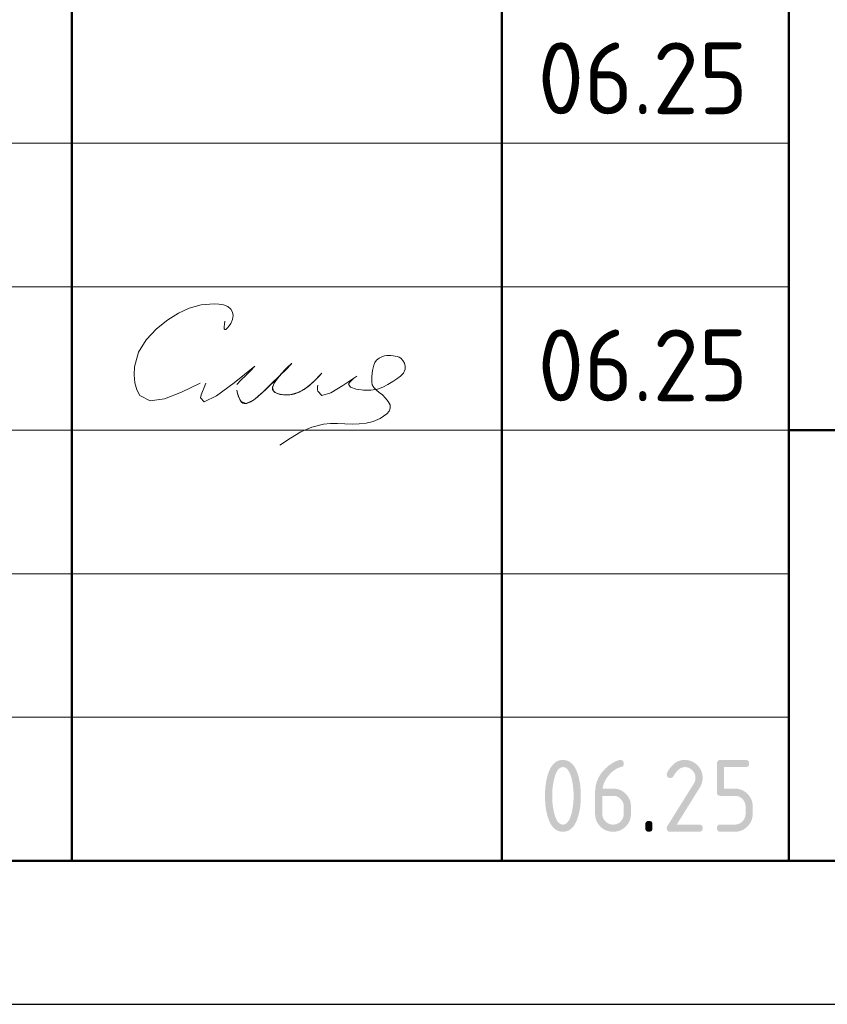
# Model space of a CAD drawing. Header units: millimetres. Extents: x 0 to 50400, y 0 to 35640.
# Tile 11 of 18: x 32182 to 35561, y 0 to 4117. Entities that reach past the tile are written whole.
import ezdxf

# ---------------------------------------------------------------- set-up
doc = ezdxf.new("R2010")
doc.units = ezdxf.units.MM
doc.layers.add('Standard', color=7, linetype='Continuous', lineweight=25)
doc.styles.add('ISOCPEUR', font='txt')

msp = doc.modelspace()

# ---------------------------------------------------------------- hatches: boundary and pattern name
at = {"layer": 'Standard', "linetype": 'Continuous', "lineweight": 25, "transparency": 33554687}
h = msp.add_hatch(color=7, dxfattribs=at)
h.paths.add_polyline_path([(34499.8, 871.5), (34499.8, 880.9), (34499.3, 889.9), (34498.8, 899), (34497.8, 907.7), (34496.8, 916.5), (34495.3, 925), (34493.9, 933.5), (34491.9, 941.7), (34490.4, 948), (34488.7, 953.4), (34487, 958.8), (34485.1, 963.5), (34483.2, 968.2), (34481.1, 972.1), (34479, 975.9), (34476.7, 979), (34474.4, 982.2), (34471.8, 984.5), (34469.3, 986.8), (34466.6, 988.4), (34463.9, 989.9), (34461, 990.7), (34458.1, 991.5), (34455, 991.5), (34451.9, 991.5), (34449, 990.7), (34446.1, 989.9), (34443.4, 988.4), (34440.8, 986.8), (34438.3, 984.5), (34435.8, 982.1), (34433.5, 979), (34431.2, 975.9), (34429.1, 972), (34427, 968.1), (34425.1, 963.4), (34423.2, 958.7), (34421.5, 953.2), (34419.8, 947.8), (34418.3, 941.5), (34416.3, 933.1), (34414.8, 924.5), (34413.2, 916), (34412.2, 907.2), (34411.2, 898.5), (34410.7, 889.5), (34410.2, 880.6), (34410.2, 871.5), (34410.2, 862.3), (34410.7, 853.3), (34411.2, 844.3), (34412.2, 835.5), (34413.2, 826.7), (34414.6, 818.2), (34416.1, 809.6), (34418.1, 801.3), (34419.6, 795.1), (34421.3, 789.7), (34423, 784.2), (34424.9, 779.6), (34426.8, 774.9), (34428.9, 771), (34431, 767.1), (34433.3, 764), (34435.6, 760.9), (34438.1, 758.6), (34440.6, 756.3), (34443.3, 754.7), (34446.1, 753.2), (34449, 752.4), (34451.9, 751.6), (34455, 751.6), (34458.1, 751.6), (34461, 752.4), (34463.9, 753.2), (34466.6, 754.7), (34469.3, 756.3), (34471.8, 758.6), (34474.4, 760.9), (34476.7, 764), (34479, 767.1), (34481.1, 771), (34483.2, 774.9), (34485.1, 779.6), (34487, 784.2), (34488.7, 789.7), (34490.4, 795.1), (34491.9, 801.3), (34493.9, 809.6), (34495.3, 818.2), (34496.8, 826.7), (34497.8, 835.5), (34498.8, 844.3), (34499.3, 853.3), (34499.8, 862.3)])
h.paths.add_polyline_path([(34529.9, 871.5), (34529.9, 864.8), (34529.6, 858.4), (34529.4, 851.9), (34529, 845.6), (34528.6, 839.4), (34528, 833.4), (34527.4, 827.3), (34526.6, 821.5), (34525.7, 815.7), (34524.7, 810.2), (34523.7, 804.6), (34522.4, 799.3), (34521.2, 793.9), (34519.8, 788.8), (34518.3, 783.7), (34516.7, 778.8), (34514.3, 771.7), (34511.5, 765.4), (34508.7, 759.1), (34505.6, 753.8), (34502.5, 748.4), (34499, 743.9), (34495.5, 739.4), (34491.6, 735.9), (34487.8, 732.3), (34483.5, 729.6), (34479.3, 726.9), (34474.7, 725.1), (34470.2, 723.3), (34465.2, 722.4), (34460.3, 721.5), (34455, 721.5), (34449.7, 721.5), (34444.7, 722.4), (34439.8, 723.3), (34435.2, 725.1), (34430.6, 726.9), (34426.4, 729.6), (34422.2, 732.2), (34418.4, 735.8), (34414.5, 739.4), (34411, 743.8), (34407.5, 748.3), (34404.4, 753.6), (34401.2, 759), (34398.5, 765.2), (34395.7, 771.5), (34393.3, 778.6), (34391.6, 783.5), (34390.2, 788.6), (34388.8, 793.7), (34387.5, 799.1), (34386.3, 804.4), (34385.3, 810), (34384.2, 815.6), (34383.4, 821.4), (34382.6, 827.2), (34382, 833.2), (34381.4, 839.3), (34380.9, 845.5), (34380.5, 851.8), (34380.3, 858.3), (34380.1, 864.8), (34380.1, 871.5), (34380.1, 878.3), (34380.3, 884.8), (34380.5, 891.3), (34380.9, 897.6), (34381.4, 903.8), (34382, 909.9), (34382.6, 915.9), (34383.4, 921.7), (34384.2, 927.5), (34385.3, 933.1), (34386.3, 938.7), (34387.5, 944), (34388.8, 949.4), (34390.2, 954.5), (34391.6, 959.6), (34393.3, 964.5), (34395.7, 971.6), (34398.5, 977.9), (34401.2, 984.1), (34404.4, 989.5), (34407.5, 994.8), (34411, 999.3), (34414.5, 1003.7), (34418.4, 1007.3), (34422.2, 1010.9), (34426.4, 1013.5), (34430.6, 1016.2), (34435.2, 1018), (34439.8, 1019.8), (34444.7, 1020.7), (34449.7, 1021.5), (34455, 1021.5), (34460.3, 1021.5), (34465.2, 1020.6), (34470.2, 1019.8), (34474.7, 1018), (34479.3, 1016.2), (34483.5, 1013.5), (34487.8, 1010.8), (34491.6, 1007.2), (34495.5, 1003.6), (34499, 999.2), (34502.5, 994.7), (34505.6, 989.3), (34508.7, 984), (34511.5, 977.7), (34514.3, 971.4), (34516.7, 964.3), (34518.3, 959.4), (34519.8, 954.3), (34521.2, 949.2), (34522.4, 943.8), (34523.7, 938.5), (34524.7, 932.9), (34525.7, 927.3), (34526.6, 921.5), (34527.4, 915.7), (34528, 909.7), (34528.6, 903.7), (34529, 897.4), (34529.4, 891.2), (34529.6, 884.7), (34529.9, 878.3)], flags=16)
h = msp.add_hatch(color=7, dxfattribs=at)
h.paths.add_polyline_path([(34620, 871.5), (34620, 796.6), (34620, 791.9), (34620.8, 787.5), (34621.6, 783.2), (34623.3, 779.2), (34624.9, 775.2), (34627.3, 771.6), (34629.8, 767.9), (34633, 764.7), (34636.3, 761.4), (34639.9, 758.9), (34643.5, 756.5), (34647.5, 754.9), (34651.5, 753.2), (34655.8, 752.4), (34660.1, 751.6), (34664.8, 751.6), (34669.5, 751.6), (34673.9, 752.4), (34678.2, 753.2), (34682.2, 754.9), (34686.1, 756.5), (34689.7, 759), (34693.4, 761.5), (34696.6, 764.8), (34699.9, 768.1), (34702.3, 771.7), (34704.7, 775.3), (34706.4, 779.3), (34708, 783.3), (34708.8, 787.6), (34709.6, 791.9), (34709.6, 796.6), (34709.6, 826.6), (34709.6, 831.3), (34708.8, 835.6), (34708, 840), (34706.4, 844), (34704.7, 848), (34702.2, 851.6), (34699.8, 855.2), (34696.5, 858.5), (34693.2, 861.7), (34689.6, 864.2), (34686, 866.6), (34682, 868.3), (34678.1, 869.9), (34673.8, 870.7), (34669.5, 871.5), (34664.8, 871.5)])
h.paths.add_polyline_path([(34694.7, 1021.5), (34696.5, 1021.5), (34698.2, 1021.3), (34699.8, 1021.1), (34701.2, 1020.6), (34702.6, 1020.1), (34703.8, 1019.4), (34705, 1018.7), (34705.9, 1017.8), (34706.8, 1016.9), (34707.5, 1015.7), (34708.2, 1014.5), (34708.7, 1013.1), (34709.2, 1011.7), (34709.4, 1010.1), (34709.6, 1008.4), (34709.6, 1006.6), (34709.6, 1003.8), (34709.2, 1001.6), (34708.7, 999.4), (34707.8, 997.7), (34706.8, 996.1), (34705.4, 995.1), (34704, 994.1), (34702.2, 993.6), (34698, 992.5), (34694, 991.1), (34689.9, 989.7), (34686, 987.9), (34682.1, 986.2), (34678.4, 984), (34674.6, 981.9), (34671, 979.4), (34667.3, 976.9), (34663.8, 974), (34660.3, 971.2), (34657, 968), (34653.6, 964.7), (34650.3, 961.1), (34647.1, 957.6), (34644, 953.6), (34639.1, 947.4), (34635.2, 941), (34631.3, 934.6), (34628.4, 928.1), (34625.6, 921.6), (34623.8, 915), (34621.9, 908.4), (34621.1, 901.6), (34664.9, 901.6), (34668.8, 901.6), (34672.6, 901.3), (34676.5, 900.9), (34680.1, 900.2), (34683.8, 899.6), (34687.2, 898.5), (34690.7, 897.5), (34694.1, 896.1), (34697.4, 894.8), (34700.6, 893.1), (34703.7, 891.4), (34706.7, 889.3), (34709.8, 887.3), (34712.6, 884.9), (34715.4, 882.5), (34718.2, 879.8), (34720.8, 877), (34723.2, 874.2), (34725.5, 871.3), (34727.6, 868.3), (34729.6, 865.2), (34731.3, 862.1), (34733, 858.9), (34734.3, 855.6), (34735.6, 852.2), (34736.7, 848.8), (34737.7, 845.3), (34738.3, 841.7), (34739, 838), (34739.3, 834.3), (34739.7, 830.5), (34739.7, 826.6), (34739.7, 796.6), (34739.7, 792.6), (34739.3, 788.9), (34739, 785.1), (34738.3, 781.5), (34737.6, 777.9), (34736.6, 774.4), (34735.6, 770.9), (34734.2, 767.6), (34732.8, 764.3), (34731.1, 761.1), (34729.4, 757.9), (34727.4, 754.9), (34725.3, 751.8), (34722.9, 749), (34720.5, 746.1), (34717.8, 743.4), (34715.1, 740.6), (34712.2, 738.2), (34709.3, 735.9), (34706.3, 733.8), (34703.2, 731.8), (34700.1, 730.1), (34696.9, 728.4), (34693.6, 727), (34690.3, 725.6), (34686.8, 724.6), (34683.4, 723.6), (34679.8, 722.9), (34676.2, 722.2), (34672.4, 721.9), (34668.7, 721.5), (34664.8, 721.5), (34660.9, 721.5), (34657.1, 721.9), (34653.4, 722.2), (34649.8, 722.9), (34646.2, 723.6), (34642.7, 724.6), (34639.2, 725.6), (34635.9, 727), (34632.6, 728.3), (34629.4, 730), (34626.2, 731.7), (34623.2, 733.7), (34620.2, 735.8), (34617.3, 738.2), (34614.5, 740.5), (34611.7, 743.2), (34609, 746), (34606.6, 748.8), (34604.3, 751.7), (34602.2, 754.7), (34600.2, 757.7), (34598.5, 760.9), (34596.8, 764), (34595.4, 767.3), (34594, 770.6), (34593, 774.1), (34592, 777.5), (34591.3, 781.1), (34590.6, 784.7), (34590.3, 788.4), (34590, 792.2), (34590, 796.1), (34590, 886.5), (34590, 892.9), (34590.5, 899.1), (34591, 905.2), (34592.1, 911.2), (34593.1, 917.2), (34594.7, 923), (34596.3, 928.7), (34598.4, 934.3), (34600.5, 939.9), (34603.1, 945.3), (34605.8, 950.7), (34609, 955.9), (34612.1, 961.1), (34615.8, 966.1), (34619.5, 971.1), (34623.7, 975.9), (34627, 979.6), (34630.4, 983), (34633.7, 986.5), (34637.2, 989.7), (34640.6, 992.8), (34644.1, 995.8), (34647.6, 998.7), (34651.2, 1001.3), (34654.8, 1004), (34658.5, 1006.3), (34662.1, 1008.7), (34665.8, 1010.8), (34669.6, 1012.9), (34673.4, 1014.7), (34677.2, 1016.6), (34681.1, 1018.1), (34683.3, 1019), (34685.2, 1019.6), (34687.2, 1020.3), (34688.9, 1020.7), (34690.6, 1021.1), (34692, 1021.3), (34693.5, 1021.5)], flags=16)
for points in [[(34964.6, 1021.5), (34968.5, 1021.5), (34972.2, 1021.2), (34976, 1020.9), (34979.6, 1020.2), (34983.2, 1019.5), (34986.7, 1018.5), (34990.1, 1017.4), (34993.4, 1016.1), (34996.7, 1014.7), (34999.9, 1013), (35003.1, 1011.3), (35006.1, 1009.2), (35009.1, 1007.2), (35012, 1004.8), (35014.9, 1002.4), (35017.6, 999.6), (35020.4, 996.9), (35022.8, 994), (35025.2, 991.1), (35027.2, 988.1), (35029.3, 985), (35031, 981.9), (35032.7, 978.7), (35034.1, 975.4), (35035.5, 972.1), (35036.5, 968.6), (35037.5, 965.2), (35038.2, 961.5), (35038.9, 957.9), (35039.2, 954.2), (35039.6, 950.4), (35039.6, 946.6), (35039.6, 941.2), (35038.7, 935.9), (35037.9, 930.5), (35036.2, 925.1), (35034.5, 919.7), (35031.9, 914.3), (35029.3, 908.8), (35025.9, 903.4), (34931.4, 751.6), (35024.6, 751.6), (35026.4, 751.6), (35028.1, 751.4), (35029.7, 751.1), (35031.1, 750.7), (35032.5, 750.2), (35033.7, 749.5), (35034.9, 748.8), (35035.8, 747.8), (35036.8, 746.9), (35037.5, 745.7), (35038.2, 744.6), (35038.6, 743.2), (35039.1, 741.7), (35039.3, 740.1), (35039.6, 738.4), (35039.6, 736.6), (35039.6, 734.7), (35039.3, 733), (35039.1, 731.4), (35038.6, 730), (35038.2, 728.6), (35037.5, 727.4), (35036.8, 726.2), (35035.8, 725.3), (35034.9, 724.4), (35033.7, 723.7), (35032.5, 723), (35031.1, 722.5), (35029.7, 722), (35028.1, 721.8), (35026.4, 721.5), (35024.6, 721.5), (34904.6, 721.5), (34902.7, 721.5), (34901.1, 721.8), (34899.5, 722), (34898.1, 722.5), (34896.7, 723), (34895.5, 723.7), (34894.3, 724.4), (34893.4, 725.3), (34892.4, 726.2), (34891.7, 727.4), (34891, 728.6), (34890.6, 730), (34890.1, 731.4), (34889.9, 733), (34889.6, 734.7), (34889.6, 736.5), (34889.6, 738.8), (34890.2, 741), (34890.9, 743.1), (34892.1, 745.2), (35002.1, 921.7), (35004, 924.7), (35005.4, 927.8), (35006.8, 930.8), (35007.7, 933.9), (35008.6, 937), (35009.1, 940.2), (35009.6, 943.3), (35009.6, 946.5), (35009.6, 951.2), (35008.8, 955.5), (35007.9, 959.8), (35006.3, 963.8), (35004.6, 967.7), (35002.2, 971.4), (34999.7, 975), (34996.4, 978.3), (34993.1, 981.6), (34989.5, 984.1), (34985.8, 986.6), (34981.9, 988.2), (34977.9, 989.8), (34973.6, 990.7), (34969.3, 991.5), (34964.6, 991.5), (34961.4, 991.5), (34958.3, 990.9), (34955.2, 990.3), (34952.1, 989.1), (34949.1, 988), (34946.1, 986.2), (34943.1, 984.4), (34940.1, 982.1), (34937.2, 979.7), (34934.3, 976.8), (34931.4, 973.8), (34928.6, 970.3), (34925.8, 966.7), (34923, 962.6), (34920.3, 958.5), (34917.6, 953.8), (34916.5, 952), (34915.2, 950.6), (34913.9, 949.2), (34912.3, 948.3), (34910.7, 947.4), (34908.8, 947), (34906.8, 946.5), (34904.6, 946.5), (34902.7, 946.5), (34901.1, 946.7), (34899.5, 947), (34898.1, 947.4), (34896.7, 947.9), (34895.5, 948.6), (34894.3, 949.3), (34893.4, 950.3), (34892.4, 951.2), (34891.7, 952.4), (34891, 953.5), (34890.6, 954.9), (34890.1, 956.3), (34889.9, 958), (34889.6, 959.6), (34889.6, 961.5), (34889.6, 963.2), (34890, 964.7), (34890.3, 966.3), (34891, 967.6), (34894.5, 974.4), (34898.2, 980.3), (34902, 986.2), (34906.1, 991.2), (34910.1, 996.3), (34914.4, 1000.5), (34918.8, 1004.7), (34923.4, 1008.1), (34928, 1011.4), (34932.8, 1014), (34937.7, 1016.5), (34942.9, 1018.2), (34948, 1019.9), (34953.5, 1020.7), (34958.9, 1021.5)], [(35099.5, 886.5), (35099.5, 1006.5), (35099.5, 1008.4), (35099.8, 1010.1), (35100, 1011.7), (35100.4, 1013.1), (35100.9, 1014.5), (35101.6, 1015.7), (35102.3, 1016.9), (35103.3, 1017.8), (35104.2, 1018.7), (35105.4, 1019.4), (35106.5, 1020.1), (35107.9, 1020.6), (35109.3, 1021.1), (35111, 1021.3), (35112.6, 1021.5), (35114.5, 1021.5), (35219.2, 1021.5), (35221.1, 1021.5), (35222.7, 1021.3), (35224.3, 1021.1), (35225.7, 1020.6), (35227.1, 1020.1), (35228.3, 1019.4), (35229.5, 1018.7), (35230.4, 1017.8), (35231.4, 1016.9), (35232.1, 1015.7), (35232.8, 1014.5), (35233.2, 1013.1), (35233.7, 1011.7), (35234, 1010), (35234.2, 1008.4), (35234.2, 1006.5), (35234.2, 1004.6), (35234, 1003), (35233.7, 1001.4), (35233.2, 999.9), (35232.8, 998.5), (35232.1, 997.4), (35231.4, 996.2), (35230.4, 995.2), (35229.5, 994.3), (35228.3, 993.6), (35227.1, 992.9), (35225.7, 992.4), (35224.3, 992), (35222.7, 991.7), (35221.1, 991.5), (35219.2, 991.5), (35129.6, 991.5), (35129.6, 901.6), (35174.4, 901.6), (35178.3, 901.6), (35182.1, 901.3), (35185.8, 900.9), (35189.4, 900.2), (35193, 899.5), (35196.4, 898.5), (35199.9, 897.5), (35203.2, 896.1), (35206.5, 894.7), (35209.7, 893), (35212.8, 891.3), (35215.9, 889.2), (35218.9, 887.1), (35221.8, 884.7), (35224.6, 882.3), (35227.4, 879.5), (35230.1, 876.8), (35232.5, 873.9), (35234.9, 871), (35236.9, 868), (35239, 864.9), (35240.7, 861.8), (35242.4, 858.6), (35243.8, 855.3), (35245.1, 852), (35246.2, 848.5), (35247.2, 845.1), (35247.9, 841.5), (35248.5, 837.9), (35248.9, 834.2), (35249.2, 830.4), (35249.2, 826.6), (35249.2, 796.6), (35249.2, 792.7), (35248.9, 788.9), (35248.5, 785.2), (35247.9, 781.6), (35247.2, 778), (35246.1, 774.5), (35245.1, 771), (35243.7, 767.7), (35242.4, 764.4), (35240.6, 761.2), (35238.9, 758.1), (35236.9, 755), (35234.8, 752), (35232.4, 749.1), (35230, 746.2), (35227.2, 743.5), (35224.5, 740.7), (35221.6, 738.3), (35218.7, 735.9), (35215.7, 733.9), (35212.7, 731.8), (35209.5, 730.1), (35206.3, 728.4), (35203, 727), (35199.7, 725.7), (35196.3, 724.6), (35192.8, 723.6), (35189.2, 722.9), (35185.7, 722.2), (35182, 721.9), (35178.2, 721.5), (35174.4, 721.5), (35114.5, 721.5), (35112.6, 721.5), (35111, 721.8), (35109.3, 722), (35107.9, 722.5), (35106.5, 723), (35105.4, 723.7), (35104.2, 724.4), (35103.3, 725.3), (35102.3, 726.2), (35101.6, 727.4), (35100.9, 728.6), (35100.5, 730), (35100, 731.4), (35099.8, 733), (35099.5, 734.7), (35099.5, 736.6), (35099.5, 738.4), (35099.8, 740.1), (35100, 741.7), (35100.4, 743.2), (35100.9, 744.6), (35101.6, 745.7), (35102.3, 746.9), (35103.3, 747.8), (35104.2, 748.8), (35105.4, 749.5), (35106.5, 750.2), (35107.9, 750.7), (35109.3, 751.1), (35111, 751.4), (35112.6, 751.6), (35114.5, 751.6), (35174.3, 751.6), (35179, 751.6), (35183.4, 752.4), (35187.7, 753.2), (35191.7, 754.9), (35195.7, 756.5), (35199.3, 758.9), (35202.9, 761.4), (35206.1, 764.7), (35209.4, 767.9), (35211.9, 771.6), (35214.3, 775.2), (35215.9, 779.2), (35217.6, 783.2), (35218.4, 787.5), (35219.2, 791.9), (35219.2, 796.6), (35219.2, 826.6), (35219.2, 831.2), (35218.4, 835.5), (35217.5, 839.9), (35215.9, 843.8), (35214.3, 847.8), (35211.8, 851.4), (35209.3, 855.1), (35206, 858.4), (35202.8, 861.7), (35199.1, 864.1), (35195.5, 866.6), (35191.5, 868.2), (35187.6, 869.9), (35183.3, 870.7), (35179, 871.5), (35174.3, 871.5), (35114.5, 871.5), (35112.6, 871.5), (35111, 871.8), (35109.3, 872), (35107.9, 872.5), (35106.5, 872.9), (35105.4, 873.6), (35104.2, 874.4), (35103.3, 875.3), (35102.3, 876.2), (35101.6, 877.4), (35100.9, 878.6), (35100.4, 880), (35100, 881.4), (35099.8, 883), (35099.5, 884.7)], [(34799.8, 751.6), (34799.8, 753.5), (34800, 755.1), (34800.3, 756.8), (34800.7, 758.2), (34801.2, 759.6), (34801.9, 760.8), (34802.6, 761.9), (34803.6, 762.9), (34804.5, 763.8), (34805.7, 764.5), (34806.8, 765.2), (34808.2, 765.7), (34809.7, 766.2), (34811.3, 766.4), (34812.9, 766.6), (34814.8, 766.6), (34816.7, 766.6), (34818.3, 766.4), (34820, 766.2), (34821.4, 765.7), (34822.8, 765.2), (34824, 764.5), (34825.2, 763.8), (34826.1, 762.9), (34827, 761.9), (34827.7, 760.8), (34828.4, 759.6), (34828.9, 758.2), (34829.4, 756.8), (34829.6, 755.1), (34829.8, 753.5), (34829.8, 751.6), (34829.8, 736.6), (34829.8, 734.7), (34829.6, 733), (34829.4, 731.4), (34828.9, 730), (34828.4, 728.6), (34827.7, 727.4), (34827, 726.2), (34826.1, 725.3), (34825.2, 724.4), (34824, 723.7), (34822.8, 723), (34821.4, 722.5), (34820, 722), (34818.3, 721.8), (34816.7, 721.5), (34814.8, 721.5), (34812.9, 721.5), (34811.3, 721.8), (34809.7, 722), (34808.2, 722.5), (34806.8, 723), (34805.7, 723.7), (34804.5, 724.4), (34803.6, 725.3), (34802.6, 726.2), (34801.9, 727.4), (34801.2, 728.6), (34800.7, 730), (34800.3, 731.4), (34800, 733), (34799.8, 734.7), (34799.8, 736.6)]]:
    msp.add_hatch(color=7, dxfattribs=at).paths.add_polyline_path(points, flags=16)

# ---------------------------------------------------------------- linework, layer by layer
at = {"layer": 'Standard', "color": 7, "linetype": 'Continuous', "lineweight": 50, "transparency": 33554687}
for p, q in [((32400, 600), (32400, 7200)), ((34200, 600), (34200, 7200)), ((35400, 600), (35400, 7200)), ((35400, 2400), (49800, 2400))]:
    msp.add_line(p, q, dxfattribs=at)
at = {"layer": 'Standard', "color": 7, "linetype": 'Continuous', "lineweight": 13, "transparency": 33554687}
for p, q in [((27600, 3600), (35400, 3600)), ((27600, 3000), (35400, 3000)), ((27600, 3000), (35400, 3000)), ((27600, 2400), (35400, 2400)), ((27600, 2400), (35400, 2400)), ((27600, 1800), (35400, 1800)), ((27600, 1200), (35400, 1200))]:
    msp.add_line(p, q, dxfattribs=at)
at = {"layer": 'Standard', "color": 7, "linetype": 'Continuous', "lineweight": 25, "transparency": 33554687}
msp.add_line((27600, 600), (49800, 600), dxfattribs=at)
msp.add_line((27600, 600), (49800, 600), dxfattribs=at)
msp.add_line((27600, 600), (49800, 600), dxfattribs=at)
msp.add_lwpolyline([(0, 0), (50400, 0), (50400, 35640), (0, 35640), (0, 0)], close=True, dxfattribs=at)
at = {"layer": 'Standard', "color": 7, "linetype": 'Continuous', "lineweight": 50, "transparency": 33554687}
msp.add_lwpolyline([(2400, 35040), (49800, 35040), (49800, 600), (2400, 600), (2400, 35040)], close=True, dxfattribs=at)
at = {"layer": 'Standard', "color": 250, "linetype": 'Continuous', "lineweight": 18, "true_color": 0x2d2d2d, "transparency": 33554687}
for points in [[(33040.4, 2856.7), (33038.6, 2844.1), (33037.5, 2832.9), (33037.9, 2824.6), (33040.4, 2820.7), (33045.4, 2822), (33052.1, 2827.6), (33059.3, 2836.1), (33065.8, 2846.1), (33072.8, 2863.1), (33074.8, 2879.3), (33072.4, 2893.9), (33065.8, 2906.1), (33052.7, 2917.1), (33035.5, 2924.1), (33015.8, 2927.8), (32995.3, 2929.2), (32941.5, 2925), (32892, 2911.2), (32846, 2889.5), (32802.5, 2861.9), (32754, 2823.6), (32711.7, 2778.7), (32679.9, 2726.4), (32662.7, 2665.8), (32660.8, 2632.1), (32663.8, 2599), (32671.8, 2569.2), (32684.9, 2545.6), (32728.1, 2523.1), (32788.3, 2531), (32859.9, 2559.1), (32937.1, 2597.2)], [(33446.1, 2639), (33445.5, 2638.3), (33444.9, 2637.6), (33444.3, 2637), (33443.6, 2636.3), (33434.6, 2626.5), (33425.5, 2616.8), (33416.1, 2607.3), (33406.5, 2598), (33400.4, 2592.6), (33394.2, 2587.3), (33387.9, 2582.1), (33381.3, 2577.2), (33375.9, 2573.4), (33370.3, 2569.8), (33364.7, 2566.5), (33358.9, 2563.3), (33353.8, 2560.7), (33348.5, 2558.3), (33343.2, 2556.2), (33337.8, 2554.2), (33332.8, 2552.7), (33327.6, 2551.3), (33322.5, 2550.1), (33317.3, 2549.2), (33312.1, 2548.5), (33306.9, 2548), (33301.8, 2547.7), (33296.6, 2547.7), (33291.3, 2547.9), (33286, 2548.3), (33280.8, 2548.9), (33275.6, 2549.7), (33271.4, 2550.6), (33267.2, 2551.6), (33263, 2552.8), (33259, 2554.3), (33256.4, 2555.4), (33253.8, 2556.6), (33251.3, 2557.9), (33249, 2559.5), (33247.5, 2560.6), (33246.1, 2561.8), (33244.9, 2563), (33243.7, 2564.4), (33242.9, 2565.6), (33242.2, 2566.8), (33241.6, 2568.1), (33241, 2569.5), (33240.6, 2571), (33240.3, 2572.5), (33240.2, 2574.1), (33240.1, 2575.6), (33240.2, 2577.8), (33240.5, 2579.9), (33240.9, 2582), (33241.5, 2584.1), (33242.5, 2587.3), (33243.8, 2590.5), (33245.2, 2593.6), (33246.8, 2596.6), (33249.7, 2601.5), (33252.9, 2606.3), (33256.2, 2610.9), (33259.7, 2615.5), (33266.2, 2623.7), (33272.9, 2631.7), (33279.9, 2639.3), (33287.2, 2646.7), (33295.5, 2654.5), (33303.8, 2662.2), (33312.1, 2670.2), (33320, 2678.9), (33320.3, 2679.2), (33320.5, 2679.4), (33320.8, 2679.6), (33321.1, 2679.7), (33321.1, 2679.7), (33321.1, 2679.7), (33321.1, 2679.7), (33321.1, 2679.7), (33321.1, 2679.7), (33321.1, 2679.7), (33321.1, 2679.7), (33321.1, 2679.7), (33321.1, 2679.7), (33321.1, 2679.7), (33321.1, 2679.7), (33321.1, 2679.7), (33321.1, 2679.7), (33321.1, 2679.7), (33321.1, 2679.7), (33321.1, 2679.7), (33321, 2679.5), (33320.9, 2679.3), (33320.7, 2679.1), (33320.5, 2679), (33305.7, 2666), (33292.2, 2652.6), (33279.4, 2638.9), (33266.7, 2625.1), (33248.4, 2606), (33229.5, 2587.3), (33210.1, 2568.9), (33190.4, 2551), (33183.5, 2544.9), (33176.6, 2539), (33169.5, 2533.3), (33162.2, 2527.8), (33158, 2524.8), (33153.6, 2522), (33149.2, 2519.4), (33144.6, 2517), (33141.7, 2515.6), (33138.7, 2514.4), (33135.7, 2513.4), (33132.7, 2512.6), (33130.6, 2512.2), (33128.5, 2511.9), (33126.3, 2511.8), (33124.2, 2511.8), (33122.5, 2512), (33120.8, 2512.3), (33119.2, 2512.7), (33117.6, 2513.2), (33116.1, 2513.9), (33114.6, 2514.7), (33113.2, 2515.6), (33111.9, 2516.6), (33110.4, 2517.9), (33109, 2519.4), (33107.7, 2521), (33106.5, 2522.6), (33104.6, 2525.6), (33102.9, 2528.6), (33101.5, 2531.8), (33100.1, 2535), (33097.2, 2543), (33094.6, 2551.1), (33092.3, 2559.2), (33090.1, 2567.4)], [(33090.1, 2567.4), (33094, 2553.5), (33098.1, 2540.4), (33102.8, 2529), (33108.3, 2520.1), (33130.3, 2512.1), (33159.9, 2526.1), (33195.4, 2555.6), (33235.1, 2594), (33268.7, 2627.1), (33298, 2656.1), (33317, 2675.3), (33320, 2678.8), (33313.9, 2673.2), (33303.8, 2663.5), (33291.2, 2650.8), (33277.5, 2636.4), (33260.3, 2616.3), (33246.9, 2596.7), (33240.3, 2579), (33243.6, 2564.6), (33250.9, 2558.2), (33261.3, 2553.4), (33273.7, 2550.1), (33286.7, 2548.2), (33317.9, 2549.3), (33346.2, 2557.3), (33371.9, 2570.8), (33395.2, 2588.1), (33408.7, 2600.1), (33421.5, 2612.7), (33433.9, 2625.7), (33446.1, 2639)], [(33592.6, 2626.6), (33580.6, 2617.6), (33570.1, 2608.7), (33562.3, 2600.4), (33558.6, 2592.7), (33566.4, 2580.1), (33589.4, 2571.5), (33620.4, 2567.1), (33652, 2567.2), (33679.2, 2571.8), (33701.8, 2580.2), (33722.5, 2591.4), (33743.5, 2604.4), (33760, 2614.7), (33775.5, 2626.1), (33787.8, 2639.4), (33794.4, 2655.3), (33794.7, 2667.8), (33791.6, 2680.5), (33785.5, 2692.1), (33776.9, 2701.1), (33769.7, 2705.3), (33761.8, 2708.1), (33753.4, 2710), (33744.8, 2711.2), (33735.7, 2712.3), (33726.7, 2712.8), (33717.7, 2712.6), (33708.8, 2711.2), (33696.8, 2707.2), (33685.6, 2700.9), (33675.8, 2692.6), (33668.3, 2682.8), (33663.6, 2672.6), (33660.8, 2661.6), (33659, 2650), (33657.6, 2637.9), (33656, 2625.1), (33654.9, 2612.6), (33655.2, 2600.7), (33657.6, 2589.9), (33664.4, 2578.2), (33674.6, 2567.9), (33686.9, 2558), (33700, 2547.5), (33713.4, 2534.7), (33724.5, 2520.8), (33731.6, 2506.4), (33732.9, 2492.4), (33728, 2480), (33718.2, 2468.7), (33705.1, 2458.6), (33690.5, 2449.9), (33661.1, 2437.2), (33631.8, 2429.7), (33602.5, 2426.3), (33572.9, 2425.7), (33542.8, 2426.8), (33512.5, 2428), (33482.4, 2428.2), (33452.9, 2425.7), (33405, 2413.5), (33359.2, 2392.9), (33314.7, 2366.6), (33270.9, 2337.5)], [(32961.1, 2597.2), (32953.8, 2579.5), (32947.1, 2562.6), (32942, 2547.5), (32939.1, 2535.1), (32954.5, 2518.3), (33005.5, 2544.4), (33080.1, 2598.9), (33166.5, 2667.8)], [(33166.5, 2667.8), (33147.4, 2648.7), (33128.3, 2629.6), (33109.2, 2610.5), (33090.1, 2591.4)], [(33429.2, 2588.1), (33428.8, 2581.6), (33428.6, 2575.3), (33428.7, 2569.4), (33429.2, 2564.1), (33446.4, 2545.5), (33483.9, 2556.2), (33534.9, 2586.5), (33592.6, 2626.6)]]:
    msp.add_lwpolyline(points, dxfattribs=at)

# ---------------------------------------------------------------- texts
at = {"layer": 'Standard', "color": 7, "linetype": 'Continuous', "lineweight": 25, "transparency": 33554687, "char_height": 300, "width": 1070.015, "attachment_point": 7, "style": 'ISOCPEUR'}
for insert in [(34350.1, 3721.5), (34350.1, 2521.5)]:
    msp.add_mtext('\\W0.94;06.25', dxfattribs=dict(at, insert=insert))

doc.saveas('drawing.dxf')
